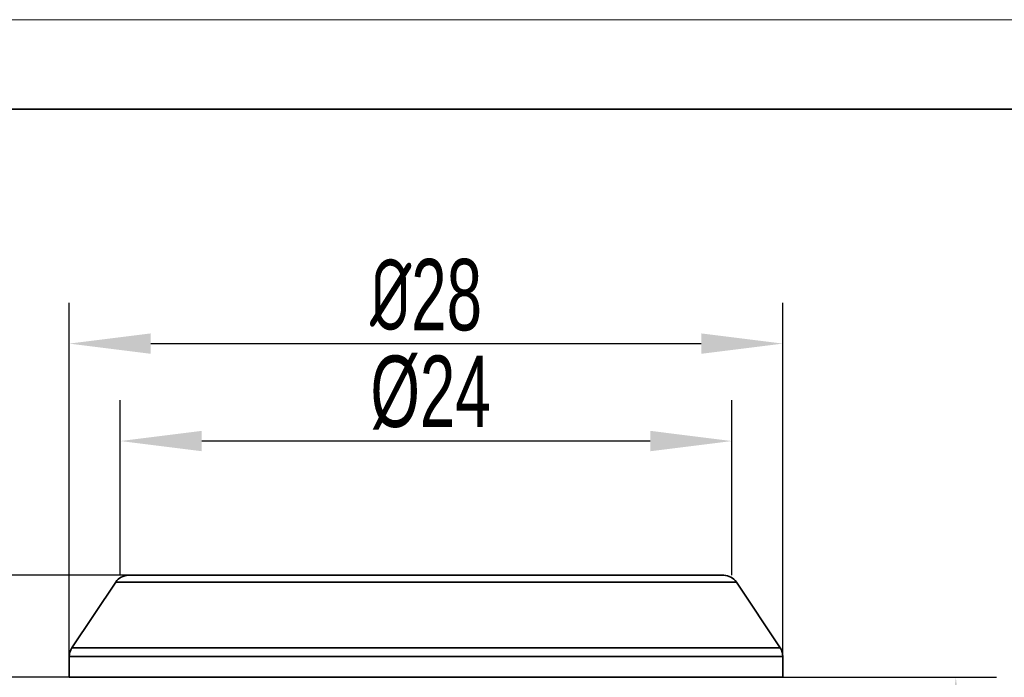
# Model space of a CAD drawing. Header units: inches. Extents: x 172898 to 173107, y 119435 to 119582.
# Tile 6 of 9: x 172962 to 173001, y 119557 to 119582. Entities that reach past the tile are written whole.
import ezdxf

# ---------------------------------------------------------------- set-up
doc = ezdxf.new("R2010")
doc.units = ezdxf.units.IN
for name, color, linetype, lineweight in [('尺寸线层', 3, 'Continuous', 18), ('粗实线层', 7, 'Continuous', 35), ('细实线层', 3, 'Continuous', 18)]:
    doc.layers.add(name, color=color, linetype=linetype, lineweight=lineweight)
doc.styles.add('标准', font='txt', dxfattribs={"width": 0.667})
doc.dimstyles.new('标准', dxfattribs={"dimscale": 0.8, "dimtxt": 3.5, "dimasz": 4, "dimexe": 2, "dimexo": 0, "dimtad": 1, "dimdec": 1, "dimdsep": 46, "dimtxsty": '标准', "dimblk": '_CAXARROW', "dimcen": 0, "dimdle": 8, "dimazin": 2, "dimtfac": 0.707107, "dimtmove": 0, "dimatfit": 3, "dimfxl": 1, "dimtolj": 1, "dimarcsym": 1})

# ---------------------------------------------------------------- blocks, each defined once
blk = doc.blocks.new('_CAXARROW')
blk.add_hatch(color=0).paths.add_polyline_path([(0, 0), (-1, 0.125), (-1, -0.125)], flags=0)
blk = doc.blocks.new('*D8')
at = {"layer": 'Defpoints', "color": 0, "transparency": 16777216}
for p in [(172992.432, 119569.72), (172964.432, 119557.053), (172992.432, 119557.053)]:
    blk.add_point(p, dxfattribs=at)
at = {"layer": '尺寸线层', "color": 0, "linetype": 'Continuous', "lineweight": -2, "transparency": 16777216}
for p, q in [((172964.432, 119557.053), (172964.432, 119571.32)), ((172992.432, 119557.053), (172992.432, 119571.32)), ((172967.632, 119569.72), (172989.232, 119569.72))]:
    blk.add_line(p, q, dxfattribs=at)
at = {"layer": '尺寸线层', "color": 0, "lineweight": -2, "transparency": 16777216, "xscale": 3.2, "yscale": 3.2, "zscale": 3.2, "rotation": 180}
blk.add_blockref('_CAXARROW', (172964.432, 119569.72), dxfattribs=at)
at = {"layer": '尺寸线层', "color": 0, "lineweight": -2, "transparency": 16777216, "xscale": 3.2, "yscale": 3.2, "zscale": 3.2}
blk.add_blockref('_CAXARROW', (172992.432, 119569.72), dxfattribs=at)
at = {"layer": '尺寸线层', "color": 0, "transparency": 16777216, "insert": (172978.432, 119571.62), "char_height": 2.8, "width": 8.83928, "attachment_point": 5, "style": '标准'}
blk.add_mtext('\\A1;{\\fISOCPEUR|b0|i0|c134|p34;%%C}28', dxfattribs=at)
blk = doc.blocks.new('*D9')
at = {"layer": 'Defpoints', "color": 0, "transparency": 16777216}
for p in [(172966.432, 119565.897), (172966.432, 119560.629), (172990.432, 119560.629)]:
    blk.add_point(p, dxfattribs=at)
at = {"layer": '尺寸线层', "color": 0, "linetype": 'Continuous', "lineweight": -2, "transparency": 16777216}
for p, q in [((172966.432, 119560.629), (172966.432, 119567.497)), ((172990.432, 119560.629), (172990.432, 119567.497)), ((172987.232, 119565.897), (172969.632, 119565.897))]:
    blk.add_line(p, q, dxfattribs=at)
at = {"layer": '尺寸线层', "color": 0, "lineweight": -2, "transparency": 16777216, "xscale": 3.2, "yscale": 3.2, "zscale": 3.2, "rotation": 180}
blk.add_blockref('_CAXARROW', (172966.432, 119565.897), dxfattribs=at)
at = {"layer": '尺寸线层', "color": 0, "lineweight": -2, "transparency": 16777216, "xscale": 3.2, "yscale": 3.2, "zscale": 3.2}
blk.add_blockref('_CAXARROW', (172990.432, 119565.897), dxfattribs=at)
at = {"layer": '尺寸线层', "color": 0, "transparency": 16777216, "insert": (172978.61, 119567.797), "char_height": 2.8, "width": 8.96448, "attachment_point": 5, "style": '标准'}
blk.add_mtext('\\A1;%%C24', dxfattribs=at)
blk = doc.blocks.new('*D10')
at = {"layer": 'Defpoints', "color": 0, "transparency": 16777216}
for p in [(172964.432, 119556.629), (172945.957, 119531.629), (172948.47, 119531.629)]:
    blk.add_point(p, dxfattribs=at)
at = {"layer": '尺寸线层', "color": 0, "linetype": 'Continuous', "lineweight": -2, "transparency": 16777216}
for p, q in [((172964.432, 119556.629), (172946.87, 119556.629)), ((172948.47, 119553.429), (172948.47, 119534.829)), ((172945.957, 119531.629), (172950.07, 119531.629))]:
    blk.add_line(p, q, dxfattribs=at)
at = {"layer": '尺寸线层', "color": 0, "lineweight": -2, "transparency": 16777216, "xscale": 3.2, "yscale": 3.2, "zscale": 3.2}
for p, rotation in [((172948.47, 119556.629), 90), ((172948.47, 119531.629), 270)]:
    blk.add_blockref('_CAXARROW', p, dxfattribs=dict(at, rotation=rotation))
at = {"layer": '尺寸线层', "color": 0, "transparency": 16777216, "insert": (172946.57, 119544.129), "char_height": 2.8, "width": 5.6, "attachment_point": 5, "rotation": 90, "style": '标准'}
blk.add_mtext('\\A1;H', dxfattribs=at)
blk = doc.blocks.new('*D11')
at = {"layer": 'Defpoints', "color": 0, "transparency": 16777216}
for p in [(172992.432, 119556.629), (172987.132, 119538.629), (172999.22, 119538.629)]:
    blk.add_point(p, dxfattribs=at)
at = {"layer": '尺寸线层', "color": 0, "linetype": 'Continuous', "lineweight": -2, "transparency": 16777216}
for p, q in [((172992.432, 119556.629), (173000.82, 119556.629)), ((172999.22, 119553.429), (172999.22, 119541.829)), ((172987.132, 119538.629), (173000.82, 119538.629))]:
    blk.add_line(p, q, dxfattribs=at)
at = {"layer": '尺寸线层', "color": 0, "lineweight": -2, "transparency": 16777216, "xscale": 3.2, "yscale": 3.2, "zscale": 3.2}
for p, rotation in [((172999.22, 119556.629), 90), ((172999.22, 119538.629), 270)]:
    blk.add_blockref('_CAXARROW', p, dxfattribs=dict(at, rotation=rotation))
at = {"layer": '尺寸线层', "color": 0, "transparency": 16777216, "insert": (172997.32, 119547.629), "char_height": 2.8, "width": 5.6, "attachment_point": 5, "rotation": 90, "style": '标准'}
blk.add_mtext('\\A1;18', dxfattribs=at)
blk = doc.blocks.new('*D12')
at = {"layer": 'Defpoints', "color": 0, "transparency": 16777216}
for p in [(172948.47, 119560.629), (172966.753, 119560.629), (172960.517, 119556.629)]:
    blk.add_point(p, dxfattribs=at)
at = {"layer": '尺寸线层', "color": 0, "linetype": 'Continuous', "lineweight": -2, "transparency": 16777216}
for p, q in [((172948.47, 119563.829), (172948.47, 119567.029)), ((172966.753, 119560.629), (172946.87, 119560.629)), ((172948.47, 119556.629), (172948.47, 119560.629)), ((172960.517, 119556.629), (172946.87, 119556.629)), ((172948.47, 119553.429), (172948.47, 119550.229))]:
    blk.add_line(p, q, dxfattribs=at)
at = {"layer": '尺寸线层', "color": 0, "lineweight": -2, "transparency": 16777216, "xscale": 3.2, "yscale": 3.2, "zscale": 3.2}
for p, rotation in [((172948.47, 119560.629), 270), ((172948.47, 119556.629), 90)]:
    blk.add_blockref('_CAXARROW', p, dxfattribs=dict(at, rotation=rotation))
at = {"layer": '尺寸线层', "color": 0, "transparency": 16777216, "insert": (172946.57, 119558.629), "char_height": 2.8, "width": 5.6, "attachment_point": 5, "rotation": 90, "style": '标准'}
blk.add_mtext('\\A1;4', dxfattribs=at)

msp = doc.modelspace()

# ---------------------------------------------------------------- linework, layer by layer
at = {"layer": '粗实线层'}
for p, q in [((172966.753, 119560.629), (172990.111, 119560.629)), ((172966.254, 119560.361), (172964.533, 119557.78)), ((172990.61, 119560.361), (172966.254, 119560.361)), ((172992.331, 119557.78), (172990.61, 119560.361)), ((172964.533, 119557.78), (172992.331, 119557.78)), ((172964.432, 119557.447), (172964.432, 119556.629)), ((172992.432, 119557.447), (172964.432, 119557.447)), ((172992.432, 119556.629), (172992.432, 119557.447)), ((172992.432, 119556.629), (172964.432, 119556.629))]:
    msp.add_line(p, q, dxfattribs=at)
msp.add_lwpolyline([(172910.999, 119578.918), (173103.408, 119578.918), (173103.408, 119437.657), (172910.999, 119437.657)], close=True, dxfattribs=at)
for centre, start, end in [((172966.753, 119560.029), 90, 146.3099), ((172990.111, 119560.029), 33.6901, 90), ((172965.032, 119557.447), 146.3099, 180), ((172991.832, 119557.447), 0, 33.6901)]:
    msp.add_arc(centre, 0.6, start, end, dxfattribs=at)
at = {"layer": '细实线层'}
msp.add_lwpolyline([(172898.49, 119582.427), (173106.917, 119582.427), (173106.917, 119435.054), (172898.49, 119435.054)], close=True, dxfattribs=at)

# ---------------------------------------------------------------- dimensions: what is measured, and where the dimension line sits
at = {"layer": '尺寸线层'}
for base, p1, p2, text, picture, middle in [((172992.432, 119569.72), (172964.432, 119557.053), (172992.432, 119557.053), '{\\fISOCPEUR|b0|i0|c134|p34;%%C}<>', '*D8', (172978.432, 119569.72)), ((172966.432, 119565.897), (172990.432, 119560.629), (172966.432, 119560.629), '%%C<>', '*D9', (172978.61, 119565.897))]:
    dim = msp.add_linear_dim(base=base, p1=p1, p2=p2, text=text, dimstyle='标准', override={"dimsah": 1}, dxfattribs=at)
    dim.commit()
    dim.dimension.update_dxf_attribs({"geometry": picture, "text_midpoint": middle, "dimtype": 160})
for base, p1, p2, angle, picture, middle in [((172948.47, 119560.629), (172960.517, 119556.629), (172966.753, 119560.629), 90, '*D12', (172946.57, 119558.629)), ((172999.22, 119538.629), (172992.432, 119556.629), (172987.132, 119538.629), 270, '*D11', (172997.32, 119547.629))]:
    dim = msp.add_linear_dim(base=base, p1=p1, p2=p2, angle=angle, dimstyle='标准', override={"dimsah": 1, "dimtzin": 8}, dxfattribs=at)
    dim.commit()
    dim.dimension.update_dxf_attribs({"geometry": picture, "text_midpoint": middle})
dim = msp.add_linear_dim(base=(172948.47, 119531.629), p1=(172964.432, 119556.629), p2=(172945.957, 119531.629), angle=270, text='H', dimstyle='标准', override={"dimsah": 1}, dxfattribs=at)
dim.commit()
dim.dimension.update_dxf_attribs({"geometry": '*D10', "text_midpoint": (172946.57, 119544.129)})

doc.saveas('drawing.dxf')
